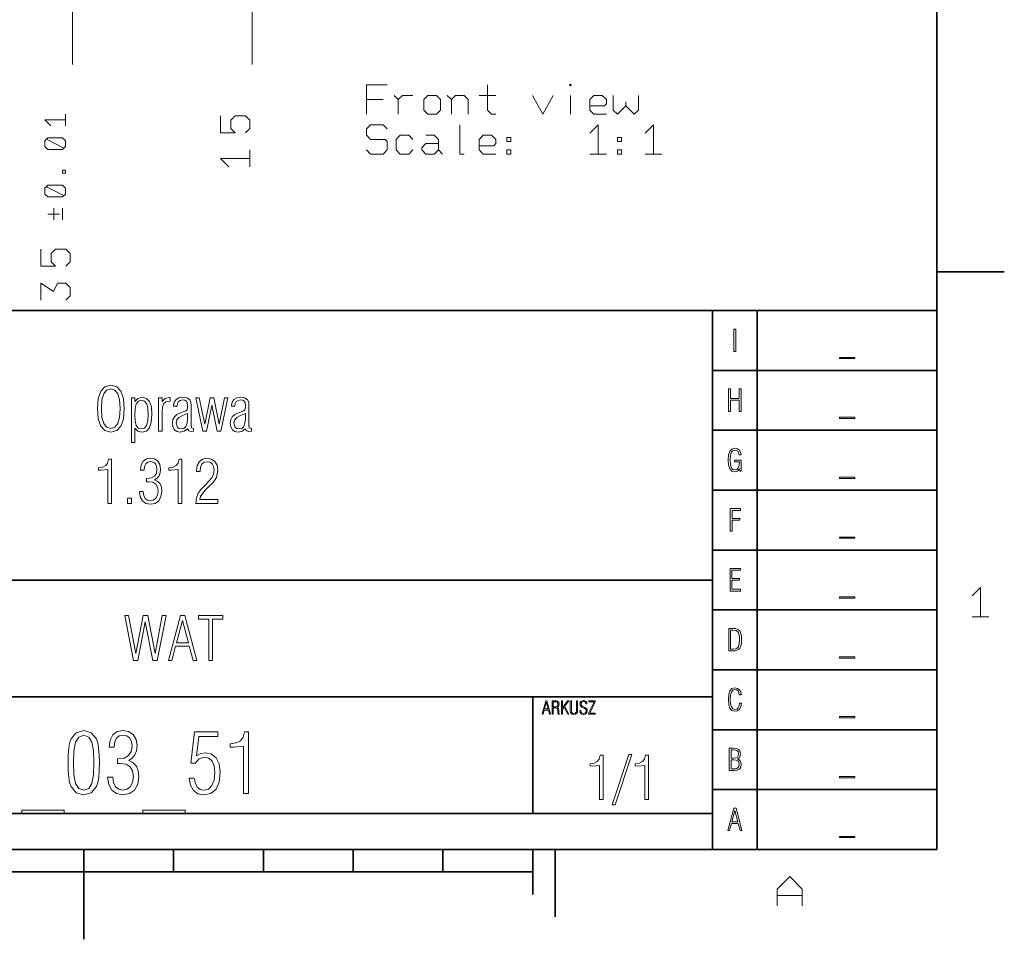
# Model space of a CAD drawing. Extents: x 0 to 210, y 0 to 297.
# Tile 4 of 5: x 98 to 208, y 0 to 102. Entities that reach past the tile are written whole.
import ezdxf

# ---------------------------------------------------------------- set-up
doc = ezdxf.new("R2010")
doc.units = 0

msp = doc.modelspace()

# ---------------------------------------------------------------- linework, layer by layer
at = {"color": 7, "lineweight": 35}
for p, q in [((200, 10), (200, 287)), ((200, 74.3), (207.5, 74.3)), ((10, 70), (200, 70)), ((175, 10), (175, 70)), ((180, 10), (180, 70)), ((200, 70), (200, 10)), ((175, 63.33), (200, 63.33)), ((175, 56.67), (200, 56.67)), ((175, 50), (200, 50)), ((175, 43.33), (200, 43.33)), ((10, 40), (175, 40)), ((175, 36.67), (200, 36.67)), ((175, 30), (200, 30)), ((10, 27), (175, 27)), ((155, 14), (155, 27)), ((175, 23.33), (200, 23.33)), ((175, 16.67), (200, 16.67)), ((10, 14), (175, 14)), ((10, 10), (200, 10)), ((10, 10), (200, 10)), ((105, 10), (105, 0)), ((115, 10), (115, 7.5)), ((125, 10), (125, 7.5)), ((135, 10), (135, 7.5)), ((145, 10), (145, 7.5)), ((155, 10), (155, 5)), ((157.5, 10), (157.5, 2.5)), ((55, 7.5), (155, 7.5))]:
    msp.add_line(p, q, dxfattribs=at)
at = {"color": 7, "lineweight": 13}
for p, q in [((123.74, 203.36), (123.74, 97.41)), ((103.74, 123.36), (103.74, 97.41))]:
    msp.add_line(p, q, dxfattribs=at)
for points in [[(136.47, 91.86), (136.47, 93.49), (136.47, 95.13), (138.8, 95.13)], [(149.96, 95.13), (149.96, 92.33), (150.42, 91.86), (150.89, 91.86)], [(138.34, 93.49), (136.47, 93.49)], [(139.55, 93.96), (140.02, 93.49), (140.48, 93.96), (141.65, 93.96)], [(140.02, 93.49), (140.02, 91.86)], [(145.48, 93.96), (145.94, 93.49), (145.94, 91.86)], [(145.94, 93.49), (146.41, 93.96), (147.34, 93.96), (147.81, 93.49), (147.81, 91.86)], [(149.02, 93.96), (150.89, 93.96)], [(154.95, 93.96), (156.12, 91.86), (157.28, 93.96)], [(159.2, 91.86), (159.2, 93.96)], [(163.21, 91.86), (161.81, 91.86), (161.34, 92.33), (161.34, 93.49), (161.81, 93.96), (162.74, 93.96), (163.21, 93.49), (163.21, 93.03), (162.98, 92.79), (161.34, 92.79)], [(163.96, 93.96), (163.96, 92.33), (164.42, 91.86), (165.36, 92.79), (165.36, 93.26)], [(165.36, 92.79), (166.29, 91.86), (166.76, 92.33), (166.76, 93.96)], [(101.33, 90.58), (100.68, 91.24), (101.82, 91.24), (102.96, 91.24)], [(102.96, 91.89), (102.96, 90.58)], [(120.22, 91.67), (120.22, 89.8), (121.85, 89.8), (121.39, 90.27), (121.39, 91.2), (121.85, 91.67), (123.02, 91.67), (123.49, 91.2), (123.49, 90.27), (123.02, 89.8)], [(136.47, 87.89), (136.94, 87.43), (138.34, 87.43), (138.8, 87.89), (138.8, 88.83), (138.57, 89.06), (136.94, 89.06), (136.47, 89.53), (136.47, 90.23), (136.94, 90.69), (138.34, 90.69), (138.8, 90.23)], [(146.88, 90.69), (146.88, 89.06), (146.88, 87.43), (147.34, 87.43)], [(161.34, 89.76), (162.28, 90.69), (162.28, 89.06), (162.28, 87.43)], [(167.5, 89.76), (168.44, 90.69), (168.44, 89.06), (168.44, 87.43)], [(102.8, 88.1), (100.84, 89.08)], [(141.65, 87.89), (141.18, 87.43), (140.25, 87.43), (139.78, 87.89), (139.78, 89.06), (140.25, 89.53), (141.18, 89.53), (141.65, 89.06)], [(143.1, 89.53), (144.03, 89.53), (144.5, 89.06), (144.5, 87.89), (144.96, 87.43)], [(150.89, 87.43), (149.49, 87.43), (149.02, 87.89), (149.02, 89.06), (149.49, 89.53), (150.42, 89.53), (150.89, 89.06), (150.89, 88.59), (150.66, 88.36), (149.02, 88.36)], [(123.49, 87.89), (123.49, 86.02)], [(144.5, 87.89), (144.03, 87.43), (143.1, 87.43), (142.63, 87.89), (142.63, 88.13), (143.1, 88.59), (144.5, 88.59)], [(121.15, 86.02), (120.22, 86.95), (121.85, 86.95), (123.49, 86.95)], [(163.21, 87.43), (161.34, 87.43)], [(169.37, 87.43), (167.5, 87.43)], [(102.8, 82.81), (100.84, 83.79)], [(101.66, 81.41), (101.66, 80.1)], [(102.64, 80.1), (102.64, 81.41)], [(102.31, 80.75), (101, 80.75)], [(100.22, 76.83), (100.22, 74.96), (101.85, 74.96), (101.39, 75.43), (101.39, 76.36), (101.85, 76.83), (103.02, 76.83), (103.49, 76.36), (103.49, 75.43), (103.02, 74.96)], [(100.22, 71.18), (100.22, 73.05), (101.62, 72.11), (102.09, 73.05), (103.02, 73.05), (103.49, 72.58), (103.49, 71.65), (103.02, 71.18)], [(203.93, 38.25), (204.86, 39.18), (204.86, 37.55), (204.86, 35.92)], [(205.79, 35.92), (203.93, 35.92)], [(182.21, 3.72), (182.21, 5.58), (183.61, 6.98), (185.01, 5.58), (185.01, 3.72)], [(185.01, 4.88), (182.21, 4.88)]]:
    msp.add_lwpolyline(points, dxfattribs=at)
for points in [[(159.2, 95.22), (159.29, 95.13), (159.2, 95.03), (159.1, 95.13)], [(144.73, 93.49), (144.73, 92.33), (144.26, 91.86), (143.33, 91.86), (142.86, 92.33), (142.86, 93.49), (143.33, 93.96), (144.26, 93.96)], [(100.68, 88.92), (100.68, 88.27), (101, 87.94), (102.64, 87.94), (102.96, 88.27), (102.96, 88.92), (102.64, 89.25), (101, 89.25)], [(152.57, 89.29), (152.57, 88.83), (152.1, 88.83), (152.1, 89.29)], [(164.89, 89.29), (164.89, 88.83), (164.42, 88.83), (164.42, 89.29)], [(152.57, 87.89), (152.57, 87.43), (152.1, 87.43), (152.1, 87.89)], [(164.89, 87.89), (164.89, 87.43), (164.42, 87.43), (164.42, 87.89)], [(102.96, 85.62), (102.96, 85.29), (102.64, 85.29), (102.64, 85.62)], [(100.68, 83.63), (100.68, 82.97), (101, 82.65), (102.64, 82.65), (102.96, 82.97), (102.96, 83.63), (102.64, 83.95), (101, 83.95)], [(177.39, 65.45), (177.6, 65.45), (177.6, 67.95), (177.39, 67.95)], [(190.84, 64.79), (189.16, 64.79), (189.16, 64.65), (190.84, 64.65)], [(106.54, 59.09), (106.62, 57.94), (106.89, 57.13), (107.35, 56.64), (108.02, 56.48), (108.68, 56.64), (109.14, 57.12), (109.41, 57.93), (109.5, 59.09), (109.41, 60.23), (109.14, 61.04), (108.68, 61.52), (108.02, 61.68), (107.35, 61.52), (106.89, 61.04), (106.62, 60.23)], [(106.97, 59.09), (107.03, 60.05), (107.22, 60.74), (107.55, 61.16), (108.02, 61.3), (108.48, 61.16), (108.81, 60.74), (108.99, 60.05), (109.06, 59.09), (108.99, 58.11), (108.81, 57.42), (108.48, 57.01), (108.02, 56.87), (107.55, 57.01), (107.22, 57.42), (107.03, 58.11)], [(110.3, 55.31), (110.69, 55.31), (110.69, 56.91), (111.02, 56.58), (111.47, 56.47), (111.97, 56.59), (112.32, 56.95), (112.52, 57.57), (112.6, 58.43), (112.53, 59.28), (112.34, 59.89), (111.99, 60.23), (111.49, 60.36), (111.04, 60.23), (110.69, 59.87), (110.69, 60.27), (110.3, 60.27)], [(113.34, 56.58), (113.73, 56.58), (113.73, 58.72), (113.76, 59.26), (113.89, 59.62), (114.15, 59.84), (114.61, 59.93), (114.61, 60.32), (114.54, 60.32), (114.05, 60.21), (113.73, 59.87), (113.73, 60.27), (113.34, 60.27)], [(117.23, 56.57), (117.23, 56.86), (117.19, 56.86), (116.98, 56.95), (116.95, 57.27), (116.95, 59.46), (116.93, 59.79), (116.81, 60.07), (116.5, 60.28), (116.03, 60.36), (115.6, 60.29), (115.28, 60.1), (115.07, 59.81), (115.01, 59.44), (115.01, 59.36), (115.39, 59.36), (115.43, 59.65), (115.55, 59.87), (115.74, 60), (116.02, 60.05), (116.26, 60.01), (116.43, 59.91), (116.53, 59.74), (116.56, 59.48), (116.56, 59.17), (116.51, 58.97), (116.36, 58.84), (115.79, 58.63), (115.38, 58.44), (115.1, 58.19), (114.93, 57.89), (114.88, 57.5), (114.93, 57.07), (115.11, 56.74), (115.38, 56.55), (115.74, 56.48), (116.19, 56.58), (116.55, 56.85), (116.71, 56.61), (116.96, 56.54)], [(123.68, 56.57), (123.68, 56.86), (123.64, 56.86), (123.42, 56.95), (123.4, 57.27), (123.4, 59.46), (123.37, 59.79), (123.25, 60.07), (122.94, 60.28), (122.48, 60.36), (122.05, 60.29), (121.72, 60.1), (121.52, 59.81), (121.45, 59.44), (121.45, 59.36), (121.83, 59.36), (121.87, 59.65), (121.99, 59.87), (122.19, 60), (122.46, 60.05), (122.7, 60.01), (122.87, 59.91), (122.97, 59.74), (123.01, 59.48), (123.01, 59.17), (122.95, 58.97), (122.81, 58.84), (122.23, 58.63), (121.83, 58.44), (121.54, 58.19), (121.38, 57.89), (121.32, 57.5), (121.38, 57.07), (121.55, 56.74), (121.82, 56.55), (122.19, 56.48), (122.64, 56.58), (122.99, 56.85), (123.15, 56.61), (123.4, 56.54)], [(176.8, 58.78), (177.01, 58.78), (177.01, 60.03), (177.99, 60.03), (177.99, 58.78), (178.2, 58.78), (178.2, 61.28), (177.99, 61.28), (177.99, 60.22), (177.01, 60.22), (177.01, 61.28), (176.8, 61.28)], [(110.69, 58.41), (110.72, 59.11), (110.85, 59.62), (111.08, 59.92), (111.44, 60.02), (111.78, 59.92), (112.01, 59.62), (112.13, 59.13), (112.17, 58.43), (112.13, 57.72), (111.99, 57.22), (111.77, 56.92), (111.43, 56.83), (111.07, 56.92), (110.85, 57.21), (110.72, 57.71)], [(117.49, 60.27), (118.27, 56.58), (118.68, 56.58), (119.27, 59.46), (119.86, 56.58), (120.26, 56.58), (121.05, 60.27), (120.68, 60.27), (120.07, 57.34), (119.48, 60.27), (119.06, 60.27), (118.48, 57.34), (117.87, 60.27)], [(116.56, 58.56), (116.56, 57.95), (116.51, 57.45), (116.38, 57.1), (116.15, 56.89), (115.83, 56.83), (115.6, 56.87), (115.43, 57), (115.29, 57.5), (115.36, 57.85), (115.6, 58.11), (116, 58.33)], [(123.01, 58.56), (123.01, 57.95), (122.95, 57.45), (122.82, 57.1), (122.59, 56.89), (122.27, 56.83), (122.04, 56.87), (121.87, 57), (121.73, 57.5), (121.81, 57.85), (122.05, 58.11), (122.44, 58.33)], [(190.84, 58.12), (189.16, 58.12), (189.16, 57.99), (190.84, 57.99)], [(177.45, 53.35), (177.45, 53.18), (178.01, 53.18), (177.98, 52.77), (177.88, 52.49), (177.72, 52.31), (177.5, 52.26), (177.26, 52.32), (177.1, 52.53), (177.01, 52.88), (176.98, 53.37), (177.01, 53.85), (177.1, 54.2), (177.27, 54.4), (177.51, 54.47), (177.68, 54.44), (177.82, 54.34), (177.92, 54.17), (177.97, 53.94), (178.19, 53.94), (178.12, 54.25), (177.98, 54.48), (177.78, 54.62), (177.51, 54.67), (177.17, 54.59), (176.93, 54.35), (176.8, 53.94), (176.76, 53.37), (176.8, 52.79), (176.93, 52.39), (177.16, 52.14), (177.49, 52.06), (177.78, 52.14), (178.02, 52.37), (178.04, 52.11), (178.2, 52.11), (178.2, 53.35)], [(107.68, 48.54), (108.09, 48.54), (108.09, 53.46), (107.77, 53.46), (107.66, 53.03), (107.45, 52.74), (107.11, 52.56), (106.63, 52.5), (106.63, 52.25), (106.9, 52.24), (107.68, 52.3)], [(111.21, 49.86), (111.3, 49.26), (111.54, 48.81), (111.92, 48.54), (112.42, 48.44), (112.95, 48.54), (113.35, 48.83), (113.6, 49.29), (113.7, 49.9), (113.64, 50.35), (113.5, 50.71), (113.25, 50.98), (112.89, 51.17), (113.17, 51.36), (113.38, 51.62), (113.51, 51.95), (113.56, 52.34), (113.47, 52.85), (113.24, 53.23), (112.88, 53.48), (112.42, 53.56), (111.97, 53.48), (111.63, 53.22), (111.41, 52.81), (111.33, 52.25), (111.73, 52.25), (111.73, 52.27), (111.78, 52.66), (111.92, 52.95), (112.14, 53.13), (112.44, 53.19), (112.73, 53.13), (112.96, 52.97), (113.1, 52.7), (113.15, 52.34), (113.09, 51.88), (112.88, 51.56), (112.53, 51.37), (112.03, 51.31), (112, 51.31), (112, 50.94), (112.21, 50.95), (112.68, 50.88), (113.01, 50.68), (113.2, 50.36), (113.27, 49.89), (113.2, 49.44), (113.03, 49.1), (112.76, 48.89), (112.42, 48.83), (112.09, 48.89), (111.84, 49.09), (111.68, 49.42), (111.62, 49.86)], [(115.52, 48.54), (115.93, 48.54), (115.93, 53.46), (115.61, 53.46), (115.5, 53.03), (115.29, 52.74), (114.95, 52.56), (114.47, 52.5), (114.47, 52.25), (114.74, 52.24), (115.52, 52.3)], [(117.49, 48.54), (119.94, 48.54), (119.94, 48.95), (117.94, 48.95), (118.01, 49.3), (118.21, 49.64), (118.52, 50.01), (118.94, 50.42), (119.4, 50.87), (119.77, 51.42), (119.93, 52.23), (119.84, 52.79), (119.6, 53.2), (119.21, 53.46), (118.72, 53.56), (118.24, 53.46), (117.88, 53.19), (117.64, 52.75), (117.56, 52.17), (117.56, 52.1), (117.95, 52.1), (118, 52.57), (118.15, 52.91), (118.41, 53.11), (118.77, 53.18), (119.07, 53.11), (119.3, 52.93), (119.46, 52.64), (119.51, 52.26), (119.44, 51.77), (119.23, 51.36), (118.56, 50.6), (118.09, 50.12), (117.75, 49.66), (117.56, 49.15)], [(190.84, 51.45), (189.16, 51.45), (189.16, 51.32), (190.84, 51.32)], [(109.86, 48.54), (110.32, 48.54), (110.32, 49.13), (109.86, 49.13)], [(176.99, 45.45), (177.2, 45.45), (177.2, 46.66), (178.05, 46.66), (178.05, 46.85), (177.2, 46.85), (177.2, 47.75), (178.14, 47.75), (178.14, 47.95), (176.99, 47.95)], [(190.84, 44.79), (189.16, 44.79), (189.16, 44.65), (190.84, 44.65)], [(176.97, 38.78), (178.12, 38.78), (178.12, 38.97), (177.18, 38.97), (177.18, 39.99), (178.03, 39.99), (178.03, 40.18), (177.18, 40.18), (177.18, 41.09), (178.12, 41.09), (178.12, 41.28), (176.97, 41.28)], [(190.84, 38.12), (189.16, 38.12), (189.16, 37.99), (190.84, 37.99)], [(109.58, 36.06), (110.55, 31.06), (111.02, 31.06), (111.85, 35.33), (112.7, 31.06), (113.18, 31.06), (114.16, 36.06), (113.75, 36.06), (112.95, 31.81), (112.12, 36.06), (111.61, 36.06), (110.79, 31.81), (109.99, 36.06)], [(114.42, 31.06), (114.81, 31.06), (115.23, 32.63), (116.74, 32.63), (117.17, 31.06), (117.59, 31.06), (116.26, 36.06), (115.77, 36.06)], [(115.31, 33.01), (115.99, 35.51), (116.66, 33.01)], [(118.93, 31.06), (119.35, 31.06), (119.35, 35.66), (120.49, 35.66), (120.49, 36.06), (117.78, 36.06), (117.78, 35.66), (118.93, 35.66)], [(176.81, 32.11), (177.33, 32.11), (177.56, 32.13), (177.76, 32.18), (177.91, 32.27), (178.04, 32.4), (178.13, 32.57), (178.19, 32.78), (178.23, 33.05), (178.24, 33.37), (178.23, 33.68), (178.19, 33.94), (178.13, 34.16), (178.04, 34.33), (177.91, 34.46), (177.76, 34.54), (177.56, 34.6), (177.33, 34.61), (176.81, 34.61)], [(177.02, 32.3), (177.02, 34.43), (177.31, 34.43), (177.66, 34.37), (177.88, 34.19), (177.98, 33.86), (178.01, 33.63), (178.02, 33.36), (177.98, 32.86), (177.88, 32.53), (177.66, 32.36), (177.31, 32.3)], [(190.84, 31.45), (189.16, 31.45), (189.16, 31.32), (190.84, 31.32)], [(178.22, 26.29), (178.01, 26.29), (177.96, 25.98), (177.86, 25.77), (177.7, 25.63), (177.51, 25.59), (177.28, 25.66), (177.12, 25.87), (177.02, 26.21), (176.99, 26.7), (177.02, 27.18), (177.12, 27.53), (177.28, 27.74), (177.51, 27.81), (177.7, 27.77), (177.85, 27.65), (177.95, 27.47), (177.99, 27.22), (178.2, 27.22), (178.15, 27.55), (178.01, 27.79), (177.79, 27.94), (177.51, 28), (177.18, 27.92), (176.95, 27.68), (176.82, 27.27), (176.78, 26.7), (176.82, 26.12), (176.95, 25.72), (177.18, 25.47), (177.51, 25.4), (177.8, 25.45), (178.01, 25.62), (178.15, 25.9)], [(156.03, 25.06), (156.15, 25.06), (156.28, 25.53), (156.73, 25.53), (156.86, 25.06), (156.98, 25.06), (156.58, 26.56), (156.44, 26.56)], [(156.3, 25.65), (156.5, 26.4), (156.7, 25.65)], [(157.16, 25.06), (157.28, 25.06), (157.28, 25.76), (157.52, 25.76), (157.64, 25.74), (157.72, 25.69), (157.76, 25.58), (157.78, 25.44), (157.79, 25.19), (157.83, 25.06), (157.97, 25.06), (157.93, 25.13), (157.91, 25.23), (157.89, 25.49), (157.88, 25.61), (157.85, 25.71), (157.79, 25.78), (157.7, 25.82), (157.79, 25.87), (157.86, 25.95), (157.9, 26.06), (157.92, 26.19), (157.89, 26.35), (157.8, 26.47), (157.66, 26.54), (157.45, 26.56), (157.16, 26.56)], [(157.28, 25.87), (157.28, 26.45), (157.44, 26.45), (157.6, 26.43), (157.71, 26.39), (157.77, 26.3), (157.79, 26.17), (157.77, 26.03), (157.7, 25.93), (157.58, 25.88), (157.41, 25.87)], [(158.18, 25.06), (158.31, 25.06), (158.31, 25.6), (158.49, 25.85), (158.9, 25.06), (159.03, 25.06), (158.57, 25.95), (159.01, 26.56), (158.87, 26.56), (158.31, 25.79), (158.31, 26.56), (158.18, 26.56)], [(159.99, 26.56), (159.87, 26.56), (159.87, 25.48), (159.86, 25.37), (159.83, 25.28), (159.73, 25.18), (159.58, 25.15), (159.43, 25.18), (159.34, 25.28), (159.3, 25.4), (159.3, 25.55), (159.3, 26.56), (159.17, 26.56), (159.17, 25.46), (159.2, 25.27), (159.28, 25.14), (159.4, 25.06), (159.58, 25.03), (159.76, 25.06), (159.88, 25.14), (159.96, 25.27), (159.99, 25.46)], [(160.22, 25.49), (160.25, 25.29), (160.34, 25.15), (160.47, 25.06), (160.64, 25.03), (160.82, 25.06), (160.95, 25.14), (161.03, 25.27), (161.06, 25.45), (161.04, 25.59), (160.98, 25.7), (160.88, 25.79), (160.73, 25.86), (160.56, 25.92), (160.45, 26.01), (160.4, 26.09), (160.38, 26.2), (160.4, 26.31), (160.46, 26.4), (160.55, 26.45), (160.66, 26.47), (160.76, 26.46), (160.83, 26.4), (160.88, 26.32), (160.91, 26.2), (161.03, 26.2), (161.03, 26.21), (161, 26.37), (160.93, 26.49), (160.81, 26.57), (160.65, 26.59), (160.49, 26.56), (160.36, 26.48), (160.28, 26.36), (160.25, 26.2), (160.27, 26.06), (160.33, 25.95), (160.43, 25.86), (160.57, 25.78), (160.72, 25.72), (160.84, 25.66), (160.91, 25.57), (160.94, 25.45), (160.91, 25.32), (160.85, 25.23), (160.76, 25.17), (160.63, 25.15), (160.52, 25.17), (160.43, 25.23), (160.37, 25.34), (160.35, 25.49)], [(161.21, 25.06), (161.96, 25.06), (161.96, 25.18), (161.34, 25.18), (161.96, 26.43), (161.96, 26.56), (161.24, 26.56), (161.24, 26.45), (161.83, 26.45), (161.21, 25.19)], [(190.84, 24.79), (189.16, 24.79), (189.16, 24.65), (190.84, 24.65)], [(103.27, 19.67), (103.28, 18.77), (103.33, 18.04), (103.43, 17.45), (103.59, 17.02), (104.17, 16.31), (105, 16.08), (105.83, 16.31), (106.41, 17.02), (106.56, 17.45), (106.67, 18.04), (106.72, 18.77), (106.74, 19.67), (106.72, 20.54), (106.66, 21.28), (106.56, 21.86), (106.41, 22.31), (105.83, 23), (105, 23.25), (104.17, 23), (103.59, 22.31), (103.43, 21.86), (103.33, 21.28), (103.28, 20.54)], [(107.66, 18.07), (107.79, 17.22), (108.12, 16.59), (108.65, 16.22), (109.35, 16.09), (110.09, 16.22), (110.65, 16.62), (111.01, 17.27), (111.14, 18.12), (111.07, 18.75), (110.86, 19.26), (110.51, 19.64), (110.01, 19.9), (110.41, 20.16), (110.7, 20.53), (110.88, 20.99), (110.94, 21.54), (110.82, 22.25), (110.5, 22.79), (109.99, 23.13), (109.36, 23.26), (108.73, 23.13), (108.25, 22.78), (107.94, 22.19), (107.82, 21.41), (108.39, 21.41), (108.39, 21.44), (108.45, 22), (108.65, 22.4), (108.96, 22.64), (109.37, 22.74), (109.79, 22.65), (110.11, 22.42), (110.3, 22.04), (110.38, 21.54), (110.29, 20.9), (109.99, 20.45), (109.51, 20.18), (108.8, 20.1), (108.76, 20.1), (108.76, 19.58), (109.05, 19.59), (109.71, 19.5), (110.17, 19.22), (110.44, 18.76), (110.54, 18.11), (110.44, 17.48), (110.2, 17.01), (109.82, 16.72), (109.36, 16.62), (108.89, 16.72), (108.54, 16.99), (108.31, 17.45), (108.23, 18.07)], [(116.75, 17.95), (116.88, 17.15), (117.21, 16.56), (117.71, 16.21), (118.37, 16.08), (119.16, 16.24), (119.73, 16.72), (120.08, 17.51), (120.2, 18.62), (120.08, 19.52), (119.75, 20.2), (119.23, 20.62), (118.58, 20.77), (118.05, 20.68), (117.55, 20.41), (117.82, 22.57), (119.93, 22.57), (119.93, 23.11), (117.34, 23.11), (116.92, 19.6), (117.41, 19.6), (117.84, 20.11), (118.46, 20.29), (118.93, 20.17), (119.29, 19.84), (119.52, 19.31), (119.61, 18.59), (119.51, 17.73), (119.27, 17.11), (118.88, 16.72), (118.37, 16.6), (117.95, 16.68), (117.64, 16.93), (117.43, 17.35), (117.31, 17.95)], [(122.77, 16.22), (123.35, 16.22), (123.35, 23.11), (122.9, 23.11), (122.75, 22.5), (122.45, 22.1), (121.97, 21.86), (121.31, 21.77), (121.31, 21.41), (121.68, 21.4), (122.77, 21.49)], [(103.87, 19.66), (103.91, 21), (104.09, 21.96), (104.44, 22.52), (105, 22.72), (105.56, 22.52), (105.91, 21.96), (106.08, 21), (106.13, 19.66), (106.08, 18.3), (105.91, 17.34), (105.56, 16.78), (105, 16.59), (104.44, 16.78), (104.09, 17.34), (103.91, 18.3)], [(176.88, 18.78), (177.41, 18.78), (177.75, 18.82), (178, 18.95), (178.15, 19.18), (178.2, 19.5), (178.17, 19.7), (178.1, 19.87), (177.97, 19.99), (177.79, 20.1), (177.93, 20.18), (178.04, 20.31), (178.1, 20.47), (178.12, 20.67), (178.07, 20.95), (177.92, 21.14), (177.67, 21.25), (177.32, 21.28), (176.88, 21.28)], [(177.09, 20.18), (177.09, 21.1), (177.36, 21.1), (177.6, 21.07), (177.77, 21), (177.87, 20.87), (177.9, 20.66), (177.87, 20.44), (177.78, 20.29), (177.62, 20.2), (177.39, 20.18)], [(162.41, 15.58), (162.82, 15.58), (162.82, 20.51), (162.51, 20.51), (162.4, 20.07), (162.18, 19.79), (161.84, 19.61), (161.37, 19.55), (161.37, 19.3), (161.63, 19.29), (162.41, 19.35)], [(164.16, 14.96), (166.04, 20.58), (165.7, 20.58), (163.84, 14.96)], [(167.46, 15.58), (167.87, 15.58), (167.87, 20.51), (167.55, 20.51), (167.45, 20.07), (167.23, 19.79), (166.89, 19.61), (166.41, 19.55), (166.41, 19.3), (166.68, 19.29), (167.46, 19.35)], [(177.09, 18.97), (177.09, 19.99), (177.4, 19.99), (177.65, 19.96), (177.83, 19.87), (177.94, 19.72), (177.98, 19.5), (177.94, 19.25), (177.83, 19.09), (177.65, 18.99), (177.38, 18.97)], [(190.84, 18.12), (189.16, 18.12), (189.16, 17.99), (190.84, 17.99)], [(102.81, 14.37), (98.11, 14.37), (98.11, 14), (102.81, 14)], [(116.28, 14.37), (111.58, 14.37), (111.58, 14), (116.28, 14)], [(176.71, 12.11), (176.9, 12.11), (177.12, 12.9), (177.87, 12.9), (178.08, 12.11), (178.29, 12.11), (177.63, 14.61), (177.38, 14.61)], [(177.15, 13.09), (177.49, 14.34), (177.83, 13.09)], [(190.84, 11.45), (189.16, 11.45), (189.16, 11.32), (190.84, 11.32)]]:
    msp.add_lwpolyline(points, close=True, dxfattribs=at)

doc.saveas('drawing.dxf')
